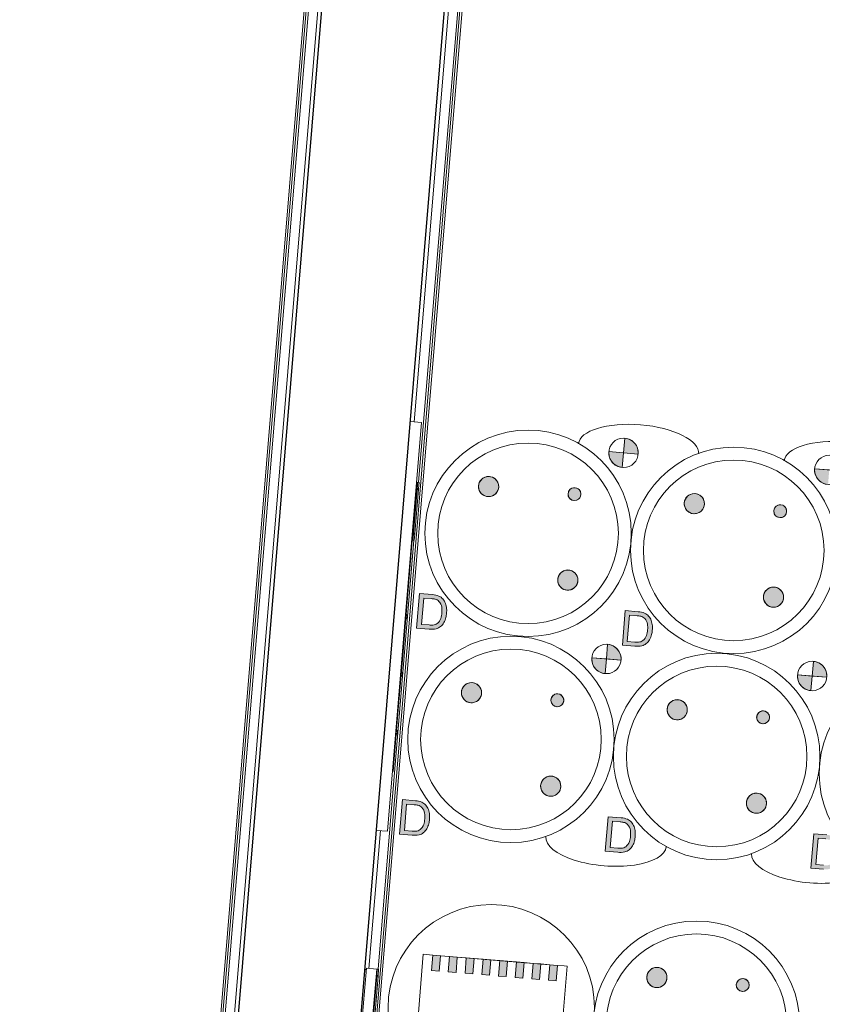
# Model space of a CAD drawing. Header units: millimetres. Extents: x -2845 to 74565, y -36590 to 13748.
# Tile 46 of 75: x 38366 to 38988, y -17292 to -16529. Entities that reach past the tile are written whole.
import ezdxf

# ---------------------------------------------------------------- set-up
doc = ezdxf.new("R2010")
doc.units = ezdxf.units.MM
for name, color, linetype, lineweight in [('A-DETL-GENF', 7, 'Continuous', 18), ('A-FLOR-HRAL', 7, 'Continuous', 18), ('A-WALL', 7, 'Continuous', 25), ('INSTAL ELECTRIQUE', 7, 'Continuous', 18)]:
    doc.layers.add(name, color=color, linetype=linetype, lineweight=lineweight)

# ---------------------------------------------------------------- blocks, each defined once
blk = doc.blocks.new('Garde-corps - Garde-corps-505471-2021_015_1111_DCE_1_50_N0 FINI_CFA_DIS')
at = {"layer": 'A-FLOR-HRAL'}
for p, q in [((-14399.37, -14436.47), (-14793.69, -19190.62)), ((-14410.75, -14446.43), (-14803.3, -19179.27)), ((-14408.96, -14444.87), (-14801.79, -19181.05)), ((-14407.08, -14443.22), (-14800.2, -19182.93))]:
    blk.add_line(p, q, dxfattribs=at)
blk = doc.blocks.new('Garde-corps - Garde-corps-505703-2021_015_1111_DCE_1_50_N0 FINI_CFA_DIS')
at = {"layer": 'A-FLOR-HRAL'}
for p, q in [((-14683.46, -19190.87), (-14290.32, -14450.9)), ((-14681.68, -19189.36), (-14288.8, -14452.63)), ((-14494.17, -16887.59), (-14431.76, -16135.17)), ((-14497.43, -16840.66), (-14457.59, -16360.31)), ((-14494.62, -16893.06), (-14494.56, -16892.27)), ((-14497.5, -16927.75), (-14497.44, -16926.96)), ((-14525.47, -17265.01), (-14497.89, -16932.43)), ((-14532.58, -17264.42), (-14523.71, -17157.57)), ((-14525.93, -17270.48), (-14525.86, -17269.7))]:
    blk.add_line(p, q, dxfattribs=at)
blk = doc.blocks.new('B02_ARC_rvt-1-2021_015_1111_DCE_1_50_N0 FINI_CFA_DIS')
at = {"layer": 'A-WALL'}
for p, q in [((-14396.12, -14433.63), (-14790.94, -19193.86)), ((-14696.27, -19201.71), (-14301.19, -14438.46))]:
    blk.add_line(p, q, dxfattribs=at)
at = {"layer": 'A-FLOR-HRAL', "lineweight": 18}
for name in ['Garde-corps - Garde-corps-505471-2021_015_1111_DCE_1_50_N0 FINI_CFA_DIS', 'Garde-corps - Garde-corps-505703-2021_015_1111_DCE_1_50_N0 FINI_CFA_DIS']:
    blk.add_blockref(name, (0, 0), dxfattribs=at)
blk = doc.blocks.new('603_10POSTES_CLS_PUI_LEGRAND - 6X PC2P_T_45__A_D _ 2X PC2P_T_45__A _ 2X RJ45-V14-2021_015_1111_DCE_1_50_N0 FINI_CFA_DIS')
at = {"layer": 'A-DETL-GENF'}
h = blk.add_hatch(color=256, dxfattribs=at)
h.paths.add_polyline_path([(-160.35, -30.44), (-158.96, -34.86), (-156.28, -37.71), (-152.57, -39.46), (-147.06, -40.16), (-141.55, -39.46), (-137.84, -37.71), (-135.16, -34.86), (-133.8, -30.64), (-133.64, -28.11), (-133.64, -18), (-160.46, -18), (-160.46, -27.7)])
h.paths.add_polyline_path([(-157.12, -30.34), (-157.31, -27.52), (-157.31, -21.55), (-136.81, -21.55), (-137.25, -31.51), (-138.47, -33.56), (-141.1, -35.51), (-144.84, -36.42), (-149.28, -36.42), (-153.02, -35.51), (-155.65, -33.56), (-156.87, -31.51)])
h = blk.add_hatch(color=256, dxfattribs=at)
h.paths.add_polyline_path([(-0.04, -30.44), (1.35, -34.86), (4.03, -37.71), (7.74, -39.46), (13.25, -40.16), (18.77, -39.46), (22.47, -37.71), (25.15, -34.86), (26.51, -30.64), (26.67, -28.11), (26.67, -18), (-0.15, -18), (-0.15, -27.7)])
h.paths.add_polyline_path([(3.19, -30.34), (3, -27.52), (3, -21.55), (23.5, -21.55), (23.06, -31.51), (21.84, -33.56), (19.21, -35.51), (15.47, -36.42), (11.03, -36.42), (7.29, -35.51), (4.66, -33.56), (3.44, -31.51)])
for points in [[(-54.4, -64.55), (-53.35, -68.46), (-52.11, -70.09), (-47.93, -72.2), (-46.57, -72.38), (-42.66, -71.33), (-41.04, -70.09), (-39.02, -66.58), (-38.75, -64.55), (-39.8, -60.64), (-42.66, -57.78), (-46.57, -56.73), (-49.64, -57.6), (-52.11, -59.02), (-53.35, -60.64)], [(105.91, -64.55), (106.96, -68.46), (108.2, -70.09), (111.71, -72.11), (113.74, -72.38), (117.65, -71.33), (119.27, -70.09), (121.29, -66.58), (121.56, -64.55), (120.51, -60.64), (117.65, -57.78), (113.74, -56.73), (111.71, -57), (108.2, -59.02), (106.96, -60.64)], [(-121.55, -131.71), (-121.28, -133.73), (-119.26, -137.24), (-115.75, -139.26), (-113.73, -139.53), (-109.82, -138.48), (-106.95, -135.62), (-105.9, -131.71), (-106.95, -127.79), (-108.2, -126.17), (-111.7, -124.15), (-115.75, -124.15), (-119.26, -126.17), (-121.28, -129.68)], [(-51.92, -131.36), (-51.25, -133.86), (-49.42, -135.69), (-46.92, -136.36), (-43.38, -134.9), (-41.92, -131.36), (-43.38, -127.83), (-45.62, -126.53), (-49.42, -127.03), (-51.25, -128.86)], [(38.76, -131.71), (39.03, -133.73), (41.05, -137.24), (44.56, -139.26), (46.58, -139.53), (50.5, -138.48), (53.36, -135.62), (54.41, -131.71), (53.36, -127.79), (52.12, -126.17), (48.61, -124.15), (44.56, -124.15), (41.05, -126.17), (39.03, -129.68)], [(108.39, -131.36), (109.06, -133.86), (110.89, -135.69), (113.39, -136.36), (116.93, -134.9), (118.39, -131.36), (116.93, -127.83), (114.69, -126.53), (110.89, -127.03), (109.06, -128.86)], [(-23.27, -166.6), (-11.87, -166.6), (-11.87, -155.2), (-14.82, -155.58), (-17.57, -156.72), (-19.93, -158.54), (-21.74, -160.9), (-22.88, -163.65)], [(137.05, -166.6), (148.44, -166.6), (148.44, -155.2), (145.49, -155.58), (142.74, -156.72), (140.38, -158.54), (138.57, -160.9), (137.43, -163.65)], [(-11.87, -178), (-8.92, -177.61), (-6.16, -176.47), (-3.8, -174.66), (-1.99, -172.3), (-0.85, -169.55), (-0.46, -166.6), (-11.87, -166.6)], [(148.44, -178), (151.4, -177.61), (154.15, -176.47), (156.51, -174.66), (158.59, -171.66), (159.46, -169.55), (159.85, -166.6), (148.44, -166.6)], [(-54.4, -224.55), (-53.35, -228.46), (-52.11, -230.09), (-48.6, -232.11), (-46.57, -232.38), (-42.66, -231.33), (-41.04, -230.09), (-39.02, -226.58), (-38.75, -224.55), (-39.8, -220.64), (-42.66, -217.78), (-46.57, -216.73), (-48.6, -217), (-52.85, -219.99), (-53.35, -220.64)], [(105.91, -224.55), (106.96, -228.46), (108.2, -230.09), (111.71, -232.11), (113.74, -232.38), (117.65, -231.33), (119.27, -230.09), (121.29, -226.58), (121.56, -224.55), (120.51, -220.64), (117.65, -217.78), (113.74, -216.73), (111.71, -217), (108.2, -219.02), (106.96, -220.64)], [(-121.55, -291.71), (-121.28, -293.73), (-119.26, -297.24), (-115.75, -299.26), (-113.73, -299.53), (-109.82, -298.48), (-106.95, -295.62), (-105.9, -291.71), (-106.95, -287.79), (-108.2, -286.17), (-111.7, -284.15), (-115.75, -284.15), (-119.26, -286.17), (-121.28, -289.68)], [(-51.92, -291.36), (-51.25, -293.86), (-49.42, -295.69), (-46.92, -296.36), (-43.38, -294.9), (-41.92, -291.36), (-43.38, -287.83), (-45.62, -286.53), (-49.42, -287.03), (-51.25, -288.86)], [(38.76, -291.71), (39.03, -293.73), (41.05, -297.24), (44.56, -299.26), (46.58, -299.53), (50.5, -298.48), (53.36, -295.62), (54.41, -291.71), (53.36, -287.79), (52.12, -286.17), (48.61, -284.15), (44.56, -284.15), (41.05, -286.17), (39.03, -289.68)], [(108.39, -291.36), (109.06, -293.86), (110.89, -295.69), (113.39, -296.36), (116.93, -294.9), (118.39, -291.36), (116.93, -287.83), (114.69, -286.53), (110.89, -287.03), (109.06, -288.86)], [(-23.27, -326.6), (-11.87, -326.6), (-11.87, -315.2), (-14.82, -315.58), (-19.15, -317.94), (-19.93, -318.54), (-21.74, -320.9), (-22.88, -323.65)], [(137.05, -326.6), (148.44, -326.6), (148.44, -315.2), (145.49, -315.58), (142.74, -316.72), (140.38, -318.54), (138.57, -320.9), (137.43, -323.65)], [(-11.87, -338), (-8.92, -337.61), (-6.16, -336.47), (-3.8, -334.66), (-1.99, -332.3), (-0.85, -329.55), (-0.46, -326.6), (-11.87, -326.6)]]:
    blk.add_hatch(color=256, dxfattribs=at).paths.add_polyline_path(points)
h = blk.add_hatch(color=256, dxfattribs=at)
h.paths.add_polyline_path([(-160.35, -190.44), (-158.96, -194.86), (-156.28, -197.71), (-152.57, -199.46), (-147.06, -200.16), (-141.55, -199.46), (-137.84, -197.71), (-135.16, -194.86), (-133.8, -190.64), (-133.64, -188.11), (-133.64, -178), (-160.46, -178), (-160.46, -187.7)])
h.paths.add_polyline_path([(-157.12, -190.34), (-157.31, -187.52), (-157.31, -181.55), (-136.81, -181.55), (-137.25, -191.51), (-138.47, -193.56), (-141.1, -195.51), (-144.84, -196.42), (-149.28, -196.42), (-153.02, -195.51), (-155.65, -193.56), (-156.87, -191.51)])
h = blk.add_hatch(color=256, dxfattribs=at)
h.paths.add_polyline_path([(-0.04, -190.44), (1.35, -194.86), (4.03, -197.71), (7.74, -199.46), (13.25, -200.16), (18.77, -199.46), (22.47, -197.71), (25.15, -194.86), (26.51, -190.64), (26.67, -188.11), (26.67, -178), (-0.15, -178), (-0.15, -187.7)])
h.paths.add_polyline_path([(3.19, -190.34), (3, -187.52), (3, -181.55), (23.5, -181.55), (23.06, -191.51), (21.84, -193.56), (19.21, -195.51), (15.47, -196.42), (11.03, -196.42), (7.29, -195.51), (4.66, -193.56), (3.44, -191.51)])
h = blk.add_hatch(color=256, dxfattribs=at)
h.paths.add_polyline_path([(-160.35, -350.44), (-158.96, -354.86), (-156.28, -357.71), (-152.57, -359.46), (-147.06, -360.16), (-141.55, -359.46), (-137.84, -357.71), (-135.16, -354.86), (-133.8, -350.64), (-133.64, -348.11), (-133.64, -338), (-160.46, -338), (-160.46, -347.7)])
h.paths.add_polyline_path([(-157.12, -350.34), (-157.31, -347.52), (-157.31, -341.55), (-136.81, -341.55), (-137.25, -351.51), (-138.47, -353.56), (-141.1, -355.51), (-144.84, -356.42), (-149.28, -356.42), (-153.02, -355.51), (-155.65, -353.56), (-156.87, -351.51)])
for p, q in [((-160.46, -18), (-160.46, -27.7)), ((-133.64, -18), (-160.46, -18)), ((-157.31, -21.55), (-136.81, -21.55)), ((-157.31, -27.52), (-157.31, -21.55)), ((-136.81, -21.55), (-136.81, -27.52)), ((-133.64, -28.11), (-133.64, -18)), ((-0.15, -18), (-0.15, -27.7)), ((26.67, -18), (-0.15, -18)), ((3, -21.55), (23.5, -21.55)), ((3, -27.52), (3, -21.55)), ((23.5, -21.55), (23.5, -27.52)), ((26.67, -28.11), (26.67, -18)), ((-11.87, -178), (-11.87, -155.19)), ((-11.87, -166.6), (-11.87, -155.2)), ((148.44, -178), (148.44, -155.19)), ((148.44, -166.6), (148.44, -155.2)), ((-23.27, -166.6), (-11.87, -166.6)), ((-0.46, -166.6), (-11.87, -166.6)), ((-11.87, -166.6), (-11.87, -178)), ((137.05, -166.6), (148.44, -166.6)), ((159.85, -166.6), (148.44, -166.6)), ((148.44, -166.6), (148.44, -178)), ((-160.46, -178), (-160.46, -187.7)), ((-133.64, -178), (-160.46, -178)), ((-157.31, -181.55), (-136.81, -181.55)), ((-157.31, -187.52), (-157.31, -181.55)), ((-136.81, -181.55), (-136.81, -187.52)), ((-133.64, -188.11), (-133.64, -178)), ((-0.15, -178), (-0.15, -187.7)), ((26.67, -178), (-0.15, -178)), ((3, -181.55), (23.5, -181.55)), ((3, -187.52), (3, -181.55)), ((23.5, -181.55), (23.5, -187.52)), ((26.67, -188.11), (26.67, -178)), ((-11.87, -338), (-11.87, -315.19)), ((-11.87, -326.6), (-11.87, -315.2)), ((148.44, -338), (148.44, -315.19)), ((148.44, -326.6), (148.44, -315.2)), ((-23.27, -326.6), (-11.87, -326.6)), ((-0.46, -326.6), (-11.87, -326.6)), ((-11.87, -326.6), (-11.87, -338)), ((-160.46, -338), (-160.46, -347.7)), ((-133.64, -338), (-160.46, -338)), ((-157.31, -341.55), (-136.81, -341.55)), ((-157.31, -347.52), (-157.31, -341.55)), ((-136.81, -341.55), (-136.81, -347.52)), ((-133.64, -348.11), (-133.64, -338))]:
    blk.add_line(p, q, dxfattribs=at)
for centre, radius in [((-80.15, -98), 80), ((80.16, -98), 80), ((-80.15, -98), 70), ((80.16, -98), 70), ((-46.57, -64.55), 7.82), ((113.74, -64.55), 7.82), ((-113.73, -131.71), 7.82), ((-46.92, -131.36), 5), ((46.58, -131.71), 7.82), ((113.39, -131.36), 5), ((-11.87, -166.6), 11.4), ((148.44, -166.6), 11.4), ((-80.15, -258), 80), ((80.16, -258), 80), ((-80.15, -258), 70), ((80.16, -258), 70), ((-46.57, -224.55), 7.82), ((113.74, -224.55), 7.82), ((-113.73, -291.71), 7.82), ((-46.92, -291.36), 5), ((46.58, -291.71), 7.82), ((113.39, -291.36), 5), ((-11.87, -326.6), 11.4), ((148.44, -326.6), 11.4), ((-80.15, -418), 80)]:
    blk.add_circle(centre, radius, dxfattribs=at)
for centre, radius, start, end in [((-144.51, -28.41), 15.97, 177.45922, 197.13267), ((-137.74, -27.65), 19.57, 179.61776, 187.89761), ((-151.57, -29.75), 5.59, 186.11153, 223.01632), ((-142.55, -29.75), 5.59, 316.98368, 353.88847), ((-156.38, -27.65), 19.57, 352.10239, 0.38224), ((-149.61, -28.41), 15.97, 342.86733, 1.05339), ((15.81, -28.41), 15.97, 177.45922, 197.13267), ((22.57, -27.65), 19.57, 179.61776, 187.89761), ((8.75, -29.75), 5.59, 186.11153, 223.01632), ((17.76, -29.75), 5.59, 316.98368, 353.88847), ((3.93, -27.65), 19.57, 352.10239, 0.38224), ((10.7, -28.41), 15.97, 342.86733, 1.05339), ((-151.69, -30.42), 8.52, 198.44327, 224.39986), ((-150.42, -29.6), 10, 222.66184, 245.65017), ((-149.5, -28.01), 8.29, 222.03694, 256.25499), ((-147.44, -18.37), 18.14, 257.16704, 271.19003), ((-146.68, -18.37), 18.14, 268.80997, 282.83296), ((-144.62, -28.01), 8.29, 283.74501, 317.96306), ((-143.7, -29.6), 10, 294.34983, 317.33816), ((-142.43, -30.42), 8.52, 315.60014, 341.55673), ((8.62, -30.42), 8.52, 198.44327, 224.39986), ((9.89, -29.6), 10, 222.66184, 245.65017), ((10.81, -28.01), 8.29, 222.03694, 256.25499), ((12.87, -18.37), 18.14, 257.16704, 271.19003), ((13.63, -18.37), 18.14, 268.80997, 282.83296), ((15.69, -28.01), 8.29, 283.74501, 317.96306), ((16.61, -29.6), 10, 294.34983, 317.33816), ((17.88, -30.42), 8.52, 315.60014, 341.55673), ((-147.95, -24.22), 15.93, 245.52813, 260.68689), ((-147.36, -18.47), 21.69, 261.60098, 270.77949), ((-146.76, -18.47), 21.69, 269.22051, 278.39902), ((-146.17, -24.22), 15.93, 279.31311, 294.47187), ((12.37, -24.22), 15.93, 245.52813, 260.68689), ((12.96, -18.47), 21.69, 261.60098, 270.77949), ((13.55, -18.47), 21.69, 269.22051, 278.39902), ((14.14, -24.22), 15.93, 279.31311, 294.47187), ((-46.57, -64.55), 7.82, 45, 225), ((-46.57, -64.55), 7.82, 225, 45), ((113.74, -64.55), 7.82, 45, 225), ((113.74, -64.55), 7.82, 225, 45), ((-113.73, -131.71), 7.82, 45, 225), ((-113.73, -131.71), 7.82, 225, 45), ((-46.92, -131.36), 5, 45, 225), ((-46.92, -131.36), 5, 225, 45), ((46.58, -131.71), 7.82, 45, 225), ((46.58, -131.71), 7.82, 225, 45), ((113.39, -131.36), 5, 45, 225), ((113.39, -131.36), 5, 225, 45), ((-11.87, -166.6), 11.4, 90, 180), ((148.44, -166.6), 11.4, 90, 180), ((-11.87, -166.6), 11.4, 270, 0), ((148.44, -166.6), 11.4, 270, 0), ((-144.51, -188.41), 15.97, 177.45922, 197.13267), ((-137.74, -187.65), 19.57, 179.61776, 187.89761), ((-151.57, -189.75), 5.59, 186.11153, 223.01632), ((-142.55, -189.75), 5.59, 316.98368, 353.88847), ((-156.38, -187.65), 19.57, 352.10239, 0.38224), ((-149.61, -188.41), 15.97, 342.86733, 1.05339), ((15.81, -188.41), 15.97, 177.45922, 197.13267), ((22.57, -187.65), 19.57, 179.61776, 187.89761), ((8.75, -189.75), 5.59, 186.11153, 223.01632), ((17.76, -189.75), 5.59, 316.98368, 353.88847), ((3.93, -187.65), 19.57, 352.10239, 0.38224), ((10.7, -188.41), 15.97, 342.86733, 1.05339), ((-151.69, -190.42), 8.52, 198.44327, 224.39986), ((-150.42, -189.6), 10, 222.66184, 245.65017), ((-149.5, -188.01), 8.29, 222.03694, 256.25499), ((-147.44, -178.37), 18.14, 257.16704, 271.19003), ((-146.68, -178.37), 18.14, 268.80997, 282.83296), ((-144.62, -188.01), 8.29, 283.74501, 317.96306), ((-143.7, -189.6), 10, 294.34983, 317.33816), ((-142.43, -190.42), 8.52, 315.60014, 341.55673), ((8.62, -190.42), 8.52, 198.44327, 224.39986), ((9.89, -189.6), 10, 222.66184, 245.65017), ((10.81, -188.01), 8.29, 222.03694, 256.25499), ((12.87, -178.37), 18.14, 257.16704, 271.19003), ((13.63, -178.37), 18.14, 268.80997, 282.83296), ((15.69, -188.01), 8.29, 283.74501, 317.96306), ((16.61, -189.6), 10, 294.34983, 317.33816), ((17.88, -190.42), 8.52, 315.60014, 341.55673), ((-147.95, -184.22), 15.93, 245.52813, 260.68689), ((-147.36, -178.47), 21.69, 261.60098, 270.77949), ((-146.76, -178.47), 21.69, 269.22051, 278.39902), ((-146.17, -184.22), 15.93, 279.31311, 294.47187), ((12.37, -184.22), 15.93, 245.52813, 260.68689), ((12.96, -178.47), 21.69, 261.60098, 270.77949), ((13.55, -178.47), 21.69, 269.22051, 278.39902), ((14.14, -184.22), 15.93, 279.31311, 294.47187), ((-46.57, -224.55), 7.82, 45, 225), ((-46.57, -224.55), 7.82, 225, 45), ((113.74, -224.55), 7.82, 45, 225), ((113.74, -224.55), 7.82, 225, 45), ((-113.73, -291.71), 7.82, 45, 225), ((-113.73, -291.71), 7.82, 225, 45), ((-46.92, -291.36), 5, 45, 225), ((-46.92, -291.36), 5, 225, 45), ((46.58, -291.71), 7.82, 45, 225), ((46.58, -291.71), 7.82, 225, 45), ((113.39, -291.36), 5, 45, 225), ((113.39, -291.36), 5, 225, 45), ((-11.87, -326.6), 11.4, 90, 180), ((148.44, -326.6), 11.4, 90, 180), ((-11.87, -326.6), 11.4, 270, 0)]:
    blk.add_arc(centre, radius, start, end, dxfattribs=at)
at = {"layer": 'INSTAL ELECTRIQUE'}
for centre, start_param, end_param in [((-153.08, -178.01), 0, 3.141593), ((152.46, -178.01), 3.141593, 6.283185), ((-153.08, -338.01), 0, 3.141593), ((152.46, -338.01), 3.141593, 6.283185)]:
    blk.add_ellipse(centre, major_axis=(0, 46.77), ratio=0.400501, start_param=start_param, end_param=end_param, dxfattribs=at)
blk = doc.blocks.new('Legrand_Mosaic_plaque_2x10_mod_blanc_078828L - Legrand_Mosaic_plaque_2x10_mod_blanc_078828L-4777335-2021_015_1111_DCE_1_50_N0 FINI_CFA_DIS')
at = {"layer": 'INSTAL ELECTRIQUE'}
for p, q in [((-4793.47, -17950.11), (-4756.49, -17634.27)), ((-4756.49, -17634.27), (-4764.93, -17633.28)), ((-4801.92, -17949.12), (-4793.47, -17950.11))]:
    blk.add_line(p, q, dxfattribs=at)
blk = doc.blocks.new('Legrand_Mosaic_prise_2P_T_FB_surface_à_détrompage_2_mod_rouge_077170L - Legrand_Mosaic_prise_2P_T_FB_surface_à_détrompage_2_mod_rouge_077170L-921805-2021_015_1111_DCE_1_50_N0 FINI_CFA_DIS')
at = {"layer": 'INSTAL ELECTRIQUE'}
blk.add_line((-4782.34, -17859.29), (-4787.57, -17903.98), dxfattribs=at)
at = {"layer": 'INSTAL ELECTRIQUE', "flags": 128}
for points in [[(-4783.03, -17873.74), (-4783.04, -17873.83), (-4783.05, -17873.91), (-4783.07, -17873.99), (-4783.09, -17874.07), (-4783.12, -17874.15), (-4783.14, -17874.23), (-4783.18, -17874.31), (-4783.21, -17874.39), (-4783.25, -17874.46), (-4783.29, -17874.54), (-4783.33, -17874.61), (-4783.38, -17874.68), (-4783.42, -17874.75), (-4783.48, -17874.81), (-4783.53, -17874.88), (-4783.59, -17874.94), (-4783.64, -17875), (-4783.71, -17875.06), (-4783.77, -17875.11), (-4783.83, -17875.16), (-4783.9, -17875.21), (-4783.97, -17875.26), (-4784.04, -17875.31), (-4784.12, -17875.35)], [(-4783.73, -17871.91), (-4783.67, -17871.97), (-4783.61, -17872.03), (-4783.55, -17872.09), (-4783.5, -17872.15), (-4783.45, -17872.22), (-4783.4, -17872.29), (-4783.35, -17872.36), (-4783.31, -17872.43), (-4783.26, -17872.5), (-4783.23, -17872.58), (-4783.19, -17872.65), (-4783.16, -17872.73), (-4783.13, -17872.81), (-4783.1, -17872.89), (-4783.08, -17872.97), (-4783.06, -17873.05), (-4783.04, -17873.13), (-4783.03, -17873.22), (-4783.02, -17873.3), (-4783.02, -17873.38), (-4783.01, -17873.47), (-4783.01, -17873.55), (-4783.02, -17873.64), (-4783.02, -17873.72), (-4783.03, -17873.74)]]:
    blk.add_lwpolyline(points, dxfattribs=at)
blk = doc.blocks.new('603_2POSTES_VERTICAUX_CLS_PUI_LEGRAND - PC 2P_T 230V _ RJ45_FTP CAT-6-V26-2021_015_1111_DCE_1_50_N0 FINI_CFA_DIS')
at = {"layer": 'A-DETL-GENF'}
for points in [[(25, -57.5), (37, -57.5), (37, -51.5), (25, -51.5)], [(25, -70.5), (37, -70.5), (37, -64.5), (25, -64.5)], [(25, -83.5), (37, -83.5), (37, -77.5), (25, -77.5)], [(25, -96.5), (37, -96.14), (37, -90.5), (25, -90.5)], [(25, -109.5), (37, -109.5), (37, -103.5), (25, -103.5)], [(25, -122.5), (37, -122.5), (37, -116.5), (25, -116.5)], [(25, -135.5), (37, -135.5), (37, -129.5), (25, -129.5)], [(25, -148.5), (37, -148.5), (37, -142.5), (25, -142.5)]]:
    blk.add_hatch(color=256, dxfattribs=at).paths.add_polyline_path(points)
h = blk.add_hatch(color=256, dxfattribs=at)
h.paths.add_polyline_path([(-40.69, -295.16), (-38.67, -298.67), (-35.16, -300.69), (-31.11, -300.69), (-29.22, -299.91), (-26.36, -297.05), (-25.31, -293.14), (-25.58, -291.11), (-27.6, -287.6), (-31.11, -285.58), (-35.16, -285.58), (-37.05, -286.36), (-39.91, -289.22), (-40.96, -293.14)])
h.paths.add_polyline_path([(29.34, -295.29), (32.38, -297.62), (34.97, -297.62), (37.21, -296.33), (38.67, -292.79), (37.21, -289.26), (34.97, -287.96), (32.38, -287.96), (29.34, -290.29), (28.84, -291.5)])
h.paths.add_polyline_path([(26.46, -228.01), (28.48, -231.52), (31.99, -233.54), (36.04, -233.54), (39.55, -231.52), (41.57, -228.01), (41.57, -223.96), (39.55, -220.45), (36.04, -218.43), (31.99, -218.43), (30.1, -219.21), (27.24, -222.07), (26.19, -225.98)])
for p, q in [((37, -44), (-15, -44)), ((-15, -44), (-15, -61)), ((37, -51.5), (37, -44)), ((37, -51.5), (25, -51.5)), ((25, -51.5), (25, -57.5)), ((37, -51.5), (25, -51.5)), ((25, -51.5), (25, -57.5)), ((37, -57.5), (37, -51.5)), ((37, -148.5), (37, -51.5)), ((-15, -61), (-32, -61)), ((-32, -61), (-32, -74)), ((25, -57.5), (37, -57.5)), ((37, -57.5), (25, -57.5)), ((37, -57.5), (37, -64.5)), ((37, -64.5), (25, -64.5)), ((25, -64.5), (25, -70.5)), ((37, -64.5), (25, -64.5)), ((25, -64.5), (25, -70.5)), ((37, -70.5), (37, -64.5)), ((-32, -74), (-37, -74)), ((-37, -74), (-37, -100)), ((25, -70.5), (37, -70.5)), ((37, -70.5), (25, -70.5)), ((37, -70.5), (37, -77.5)), ((37, -77.5), (25, -77.5)), ((25, -77.5), (25, -83.5)), ((37, -77.5), (25, -77.5)), ((25, -77.5), (25, -83.5)), ((25, -83.5), (37, -83.5)), ((37, -83.5), (25, -83.5)), ((37, -83.5), (37, -77.5)), ((37, -83.5), (37, -90.5)), ((37, -90.5), (25, -90.5)), ((25, -90.5), (25, -96.5)), ((37, -90.5), (25, -90.5)), ((25, -90.5), (25, -96.5)), ((37, -96.5), (37, -90.5)), ((25, -96.5), (37, -96.5)), ((37, -96.5), (25, -96.5)), ((37, -96.5), (37, -103.5)), ((-37, -126), (-37, -100)), ((37, -103.5), (25, -103.5)), ((25, -103.5), (25, -109.5)), ((37, -103.5), (25, -103.5)), ((25, -109.5), (25, -103.5)), ((37, -109.5), (37, -103.5)), ((25, -109.5), (37, -109.5)), ((37, -109.5), (25, -109.5)), ((37, -109.5), (37, -116.5)), ((37, -116.5), (25, -116.5)), ((25, -116.5), (25, -122.5)), ((37, -116.5), (25, -116.5)), ((25, -122.5), (25, -116.5)), ((37, -122.5), (37, -116.5)), ((-32, -126), (-37, -126)), ((-32, -139), (-32, -126)), ((25, -122.5), (37, -122.5)), ((37, -122.5), (25, -122.5)), ((37, -129.5), (25, -129.5)), ((25, -129.5), (25, -135.5)), ((37, -129.5), (25, -129.5)), ((25, -135.5), (25, -129.5)), ((37, -122.5), (37, -129.5)), ((37, -135.5), (37, -129.5)), ((25, -135.5), (37, -135.5)), ((37, -135.5), (25, -135.5)), ((37, -135.5), (37, -142.5)), ((-15, -139), (-32, -139)), ((-15, -156), (-15, -139)), ((37, -142.5), (25, -142.5)), ((25, -142.5), (25, -148.5)), ((37, -142.5), (25, -142.5)), ((25, -148.5), (25, -142.5)), ((37, -148.5), (37, -142.5)), ((25, -148.5), (37, -148.5)), ((37, -148.5), (25, -148.5)), ((37, -148.5), (37, -153.5)), ((37, -156), (-15, -156)), ((37, -153.5), (37, -156))]:
    blk.add_line(p, q, dxfattribs=at)
for centre, radius in [((0, -100), 80), ((0.44, -259.56), 80), ((0.44, -259.56), 70), ((34.02, -225.98), 7.82), ((-33.14, -293.14), 7.82), ((33.67, -292.79), 5)]:
    blk.add_circle(centre, radius, dxfattribs=at)
for centre, radius, start, end in [((34.02, -225.98), 7.82, 90, 270), ((34.02, -225.98), 7.82, 270, 90), ((-33.14, -293.14), 7.82, 90, 270), ((-33.14, -293.14), 7.82, 270, 90), ((33.67, -292.79), 5, 90, 270), ((33.67, -292.79), 5, 270, 90)]:
    blk.add_arc(centre, radius, start, end, dxfattribs=at)
blk = doc.blocks.new('Legrand_Mosaic_prise_RJ45_cat_6_FTP_2_mod_blanc_076565 - Legrand_Mosaic_prise_RJ45_cat_6_FTP_2_mod_blanc_076565-V24-2021_015_1111_DCE_1_50_N0 FINI_CFA_DIS')
at = {"layer": 'INSTAL ELECTRIQUE'}
for p, q in [((-4043.16, -26474.43), (-4037.12, -26429.84)), ((-4039.24, -26434.3), (-4038.61, -26429.64)), ((-4037.62, -26429.77), (-4038.61, -26429.64)), ((-4037.62, -26429.77), (-4038.25, -26434.43)), ((-4037.12, -26429.84), (-4029.19, -26430.91)), ((-4043.91, -26468.79), (-4039.34, -26435.08)), ((-4038.35, -26435.21), (-4042.92, -26468.92)), ((-4039.24, -26434.3), (-4039.34, -26435.08)), ((-4039.34, -26435.08), (-4039.24, -26434.3)), ((-4038.35, -26435.21), (-4039.34, -26435.08)), ((-4039.24, -26434.3), (-4038.25, -26434.43)), ((-4038.25, -26434.43), (-4038.35, -26435.21)), ((-4038.35, -26435.21), (-4038.25, -26434.43)), ((-4029.19, -26430.91), (-4035.23, -26475.51)), ((-4028.34, -26432.04), (-4029.33, -26431.9)), ((-4043.91, -26468.79), (-4044.02, -26469.57)), ((-4044.02, -26469.57), (-4043.91, -26468.79)), ((-4042.92, -26468.92), (-4043.91, -26468.79)), ((-4042.92, -26468.92), (-4043.03, -26469.71)), ((-4043.03, -26469.71), (-4042.92, -26468.92)), ((-4044.65, -26474.23), (-4044.02, -26469.57)), ((-4043.66, -26474.36), (-4044.65, -26474.23)), ((-4043.03, -26469.71), (-4044.02, -26469.57)), ((-4043.03, -26469.71), (-4043.66, -26474.36)), ((-4035.23, -26475.51), (-4043.16, -26474.43)), ((-4034.11, -26474.65), (-4035.1, -26474.51))]:
    blk.add_line(p, q, dxfattribs=at)
blk = doc.blocks.new('Legrand_Mosaic_link_prise_2P_T_FB_surface_2_mod_blanc_077145L - Legrand_Mosaic_link_prise_2P_T_FB_surface_2_mod_blanc_077145L-V25-2021_015_1111_DCE_1_50_N0 FINI_CFA_DIS')
at = {"layer": 'INSTAL ELECTRIQUE', "flags": 128}
for points in [[(-4041.38, -26460.87), (-4041.4, -26460.79), (-4041.42, -26460.71), (-4041.43, -26460.62), (-4041.44, -26460.54), (-4041.44, -26460.46), (-4041.44, -26460.37), (-4041.44, -26460.29), (-4041.43, -26460.2), (-4041.43, -26460.12), (-4041.42, -26460.1)], [(-4041.42, -26460.1), (-4041.41, -26460.02), (-4041.39, -26459.93), (-4041.37, -26459.85), (-4041.35, -26459.77), (-4041.32, -26459.69), (-4041.3, -26459.61), (-4041.26, -26459.53), (-4041.23, -26459.46)]]:
    blk.add_lwpolyline(points, dxfattribs=at)
blk = doc.blocks.new('Legrand_Mosaic_link_prise_2P_T_FB_surface_2_mod_blanc_077145L - Legrand_Mosaic_link_prise_2P_T_FB_surface_2_mod_blanc_077145L-V28-2021_015_1111_DCE_1_50_N0 FINI_CFA_DIS')
at = {"layer": 'INSTAL ELECTRIQUE'}
blk.add_line((-4766.63, -17725.2), (-4771.87, -17769.9), dxfattribs=at)
at = {"layer": 'INSTAL ELECTRIQUE', "flags": 128}
for points in [[(-4768.11, -17739.57), (-4768.12, -17739.65), (-4768.14, -17739.73), (-4768.16, -17739.81), (-4768.18, -17739.9), (-4768.2, -17739.98), (-4768.23, -17740.06), (-4768.26, -17740.13), (-4768.3, -17740.21), (-4768.33, -17740.29)], [(-4768.17, -17738.79), (-4768.15, -17738.88), (-4768.13, -17738.96), (-4768.12, -17739.04), (-4768.11, -17739.12), (-4768.1, -17739.21), (-4768.1, -17739.29), (-4768.1, -17739.38), (-4768.1, -17739.46), (-4768.11, -17739.54), (-4768.11, -17739.57)]]:
    blk.add_lwpolyline(points, dxfattribs=at)
blk = doc.blocks.new('Legrand_Mosaic_prise_RJ45_cat_6_FTP_2_mod_blanc_076565 - Legrand_Mosaic_prise_RJ45_cat_6_FTP_2_mod_blanc_076565-V29-2021_015_1111_DCE_1_50_N0 FINI_CFA_DIS')
at = {"layer": 'INSTAL ELECTRIQUE'}
for p, q in [((-4761.4, -17680.51), (-4766.63, -17725.2)), ((-4761.45, -17685.24), (-4760.9, -17680.57)), ((-4760.9, -17680.57), (-4759.91, -17680.68)), ((-4759.91, -17680.68), (-4760.46, -17685.35)), ((-4765.5, -17719.81), (-4761.54, -17686.02)), ((-4760.55, -17686.14), (-4764.5, -17719.93)), ((-4761.54, -17686.02), (-4761.45, -17685.24)), ((-4761.45, -17685.24), (-4761.54, -17686.02)), ((-4761.54, -17686.02), (-4760.55, -17686.14)), ((-4761.45, -17685.24), (-4760.46, -17685.35)), ((-4760.55, -17686.14), (-4760.46, -17685.35)), ((-4760.46, -17685.35), (-4760.55, -17686.14)), ((-4766.14, -17725.26), (-4765.59, -17720.59)), ((-4765.59, -17720.59), (-4765.5, -17719.81)), ((-4765.5, -17719.81), (-4765.59, -17720.59)), ((-4764.6, -17720.71), (-4765.59, -17720.59)), ((-4765.5, -17719.81), (-4764.5, -17719.93)), ((-4764.6, -17720.71), (-4765.14, -17725.38)), ((-4764.6, -17720.71), (-4764.5, -17719.93)), ((-4764.5, -17719.93), (-4764.6, -17720.71)), ((-4766.14, -17725.26), (-4765.14, -17725.38))]:
    blk.add_line(p, q, dxfattribs=at)
blk = doc.blocks.new('Legrand_Mosaic_prise_2P_T_FB_surface_à_détrompage_2_mod_rouge_077170L - Legrand_Mosaic_prise_2P_T_FB_surface_à_détrompage_2_mod_rouge_077170L-V30-2021_015_1111_DCE_1_50_N0 FINI_CFA_DIS')
at = {"layer": 'INSTAL ELECTRIQUE', "flags": 128}
for points in [[(-4783.03, -17873.74), (-4783.04, -17873.83), (-4783.05, -17873.91), (-4783.07, -17873.99), (-4783.09, -17874.07), (-4783.12, -17874.15), (-4783.14, -17874.23), (-4783.18, -17874.31), (-4783.21, -17874.39), (-4783.25, -17874.46), (-4783.29, -17874.54), (-4783.33, -17874.61), (-4783.38, -17874.68), (-4783.42, -17874.75), (-4783.48, -17874.81), (-4783.53, -17874.88), (-4783.59, -17874.94), (-4783.64, -17875), (-4783.71, -17875.06), (-4783.77, -17875.11)], [(-4783.4, -17872.29), (-4783.35, -17872.36), (-4783.31, -17872.43), (-4783.26, -17872.5), (-4783.23, -17872.58), (-4783.19, -17872.65), (-4783.16, -17872.73), (-4783.13, -17872.81), (-4783.1, -17872.89), (-4783.08, -17872.97), (-4783.06, -17873.05), (-4783.04, -17873.13), (-4783.03, -17873.22), (-4783.02, -17873.3), (-4783.02, -17873.38), (-4783.01, -17873.47), (-4783.01, -17873.55), (-4783.02, -17873.64), (-4783.02, -17873.72), (-4783.03, -17873.74)]]:
    blk.add_lwpolyline(points, dxfattribs=at)
blk = doc.blocks.new('Legrand_Mosaic_link_prise_2P_T_FB_surface_2_mod_blanc_077145L - Legrand_Mosaic_link_prise_2P_T_FB_surface_2_mod_blanc_077145L-V31-2021_015_1111_DCE_1_50_N0 FINI_CFA_DIS')
at = {"layer": 'INSTAL ELECTRIQUE', "flags": 128}
for points in [[(-4768.11, -17739.57), (-4768.12, -17739.65), (-4768.14, -17739.73), (-4768.16, -17739.81), (-4768.18, -17739.9), (-4768.2, -17739.98), (-4768.23, -17740.06), (-4768.26, -17740.13), (-4768.3, -17740.21), (-4768.33, -17740.29)], [(-4768.17, -17738.79), (-4768.15, -17738.88), (-4768.13, -17738.96), (-4768.12, -17739.04), (-4768.11, -17739.12), (-4768.1, -17739.21), (-4768.1, -17739.29), (-4768.1, -17739.38), (-4768.1, -17739.46), (-4768.11, -17739.54), (-4768.11, -17739.57)]]:
    blk.add_lwpolyline(points, dxfattribs=at)
blk = doc.blocks.new('Legrand_Mosaic_prise_RJ45_cat_6_FTP_2_mod_blanc_076565 - Legrand_Mosaic_prise_RJ45_cat_6_FTP_2_mod_blanc_076565-V32-2021_015_1111_DCE_1_50_N0 FINI_CFA_DIS')
at = {"layer": 'INSTAL ELECTRIQUE'}
for p, q in [((-4761.54, -17686.02), (-4761.45, -17685.24)), ((-4761.45, -17685.24), (-4761.54, -17686.02)), ((-4760.55, -17686.14), (-4760.46, -17685.35)), ((-4760.46, -17685.35), (-4760.55, -17686.14)), ((-4765.59, -17720.59), (-4765.5, -17719.81)), ((-4765.5, -17719.81), (-4765.59, -17720.59)), ((-4764.6, -17720.71), (-4764.5, -17719.93)), ((-4764.5, -17719.93), (-4764.6, -17720.71))]:
    blk.add_line(p, q, dxfattribs=at)
blk = doc.blocks.new('B02_ELE_rvt-1-2021_015_1111_DCE_1_50_N0 FINI_CFA_DIS')
at = {"layer": 'INSTAL ELECTRIQUE', "lineweight": 18}
for name, p, rotation in [('603_10POSTES_CLS_PUI_LEGRAND - 6X PC2P_T_45__A_D _ 2X PC2P_T_45__A _ 2X RJ45-V14-2021_015_1111_DCE_1_50_N0 FINI_CFA_DIS', (-14513.56, -16998.87), 85.25861306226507), ('Legrand_Mosaic_plaque_2x10_mod_blanc_078828L - Legrand_Mosaic_plaque_2x10_mod_blanc_078828L-4777335-2021_015_1111_DCE_1_50_N0 FINI_CFA_DIS', (-10334.54, 943.92), 1.938023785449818), ('Legrand_Mosaic_prise_RJ45_cat_6_FTP_2_mod_blanc_076565 - Legrand_Mosaic_prise_RJ45_cat_6_FTP_2_mod_blanc_076565-V29-2021_015_1111_DCE_1_50_N0 FINI_CFA_DIS', (-10334.54, 943.92), 1.938023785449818), ('Legrand_Mosaic_prise_RJ45_cat_6_FTP_2_mod_blanc_076565 - Legrand_Mosaic_prise_RJ45_cat_6_FTP_2_mod_blanc_076565-V32-2021_015_1111_DCE_1_50_N0 FINI_CFA_DIS', (-10334.54, 943.92), 1.938023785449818), ('Legrand_Mosaic_link_prise_2P_T_FB_surface_2_mod_blanc_077145L - Legrand_Mosaic_link_prise_2P_T_FB_surface_2_mod_blanc_077145L-V28-2021_015_1111_DCE_1_50_N0 FINI_CFA_DIS', (-10334.54, 943.92), 1.938023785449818), ('Legrand_Mosaic_link_prise_2P_T_FB_surface_2_mod_blanc_077145L - Legrand_Mosaic_link_prise_2P_T_FB_surface_2_mod_blanc_077145L-V31-2021_015_1111_DCE_1_50_N0 FINI_CFA_DIS', (-10334.54, 943.92), 1.938023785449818), ('Legrand_Mosaic_prise_2P_T_FB_surface_à_détrompage_2_mod_rouge_077170L - Legrand_Mosaic_prise_2P_T_FB_surface_à_détrompage_2_mod_rouge_077170L-921805-2021_015_1111_DCE_1_50_N0 FINI_CFA_DIS', (-10327.1, 1033.62), 1.938023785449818), ('Legrand_Mosaic_prise_2P_T_FB_surface_à_détrompage_2_mod_rouge_077170L - Legrand_Mosaic_prise_2P_T_FB_surface_à_détrompage_2_mod_rouge_077170L-V30-2021_015_1111_DCE_1_50_N0 FINI_CFA_DIS', (-10327.1, 1033.62), 1.938023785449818), ('Legrand_Mosaic_prise_2P_T_FB_surface_à_détrompage_2_mod_rouge_077170L - Legrand_Mosaic_prise_2P_T_FB_surface_à_détrompage_2_mod_rouge_077170L-921805-2021_015_1111_DCE_1_50_N0 FINI_CFA_DIS', (-10330.82, 988.77), 1.938023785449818), ('Legrand_Mosaic_prise_2P_T_FB_surface_à_détrompage_2_mod_rouge_077170L - Legrand_Mosaic_prise_2P_T_FB_surface_à_détrompage_2_mod_rouge_077170L-V30-2021_015_1111_DCE_1_50_N0 FINI_CFA_DIS', (-10330.82, 988.77), 1.938023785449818), ('Legrand_Mosaic_prise_2P_T_FB_surface_à_détrompage_2_mod_rouge_077170L - Legrand_Mosaic_prise_2P_T_FB_surface_à_détrompage_2_mod_rouge_077170L-921805-2021_015_1111_DCE_1_50_N0 FINI_CFA_DIS', (-10334.54, 943.92), 1.938023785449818), ('Legrand_Mosaic_prise_2P_T_FB_surface_à_détrompage_2_mod_rouge_077170L - Legrand_Mosaic_prise_2P_T_FB_surface_à_détrompage_2_mod_rouge_077170L-V30-2021_015_1111_DCE_1_50_N0 FINI_CFA_DIS', (-10334.54, 943.92), 1.938023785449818), ('603_2POSTES_VERTICAUX_CLS_PUI_LEGRAND - PC 2P_T 230V _ RJ45_FTP CAT-6-V26-2021_015_1111_DCE_1_50_N0 FINI_CFA_DIS', (-14537.42, -17286.6), 85.25861306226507), ('Legrand_Mosaic_prise_RJ45_cat_6_FTP_2_mod_blanc_076565 - Legrand_Mosaic_prise_RJ45_cat_6_FTP_2_mod_blanc_076565-V24-2021_015_1111_DCE_1_50_N0 FINI_CFA_DIS', (-17190.66, -43913.48), 182.9741935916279), ('Legrand_Mosaic_link_prise_2P_T_FB_surface_2_mod_blanc_077145L - Legrand_Mosaic_link_prise_2P_T_FB_surface_2_mod_blanc_077145L-V25-2021_015_1111_DCE_1_50_N0 FINI_CFA_DIS', (-17190.66, -43913.48), 182.9741935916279)]:
    blk.add_blockref(name, p, dxfattribs=dict(at, rotation=rotation))

msp = doc.modelspace()

# ---------------------------------------------------------------- block references
at = {"lineweight": 5}
msp.add_blockref('B02_ARC_rvt-1-2021_015_1111_DCE_1_50_N0 FINI_CFA_DIS', (53169.33, 0), dxfattribs=at)

# ---------------------------------------------------------------- next in the draw order: block references
msp.add_blockref('B02_ELE_rvt-1-2021_015_1111_DCE_1_50_N0 FINI_CFA_DIS', (53169.33, 0), dxfattribs=at)

doc.saveas('drawing.dxf')
